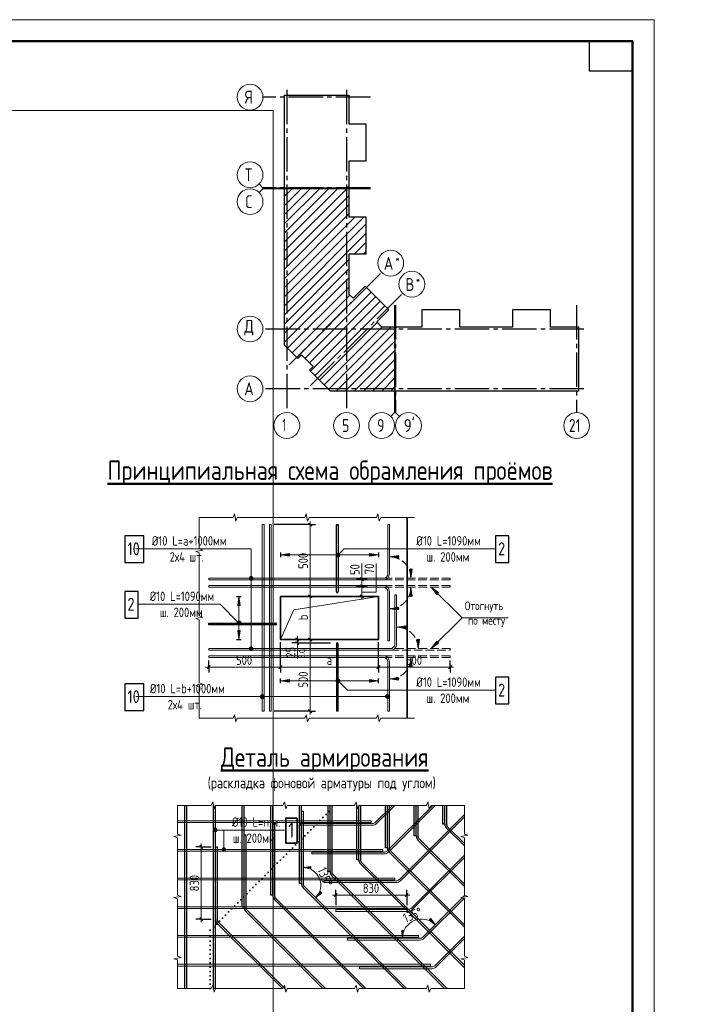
# Model space of a CAD drawing. Header units: millimetres. Extents: x 0 to 43617, y 0 to 59400.
# Tile 45 of 45: x 27255 to 43074, y 36520 to 59400. Entities that reach past the tile are written whole.
import ezdxf

# ---------------------------------------------------------------- set-up
doc = ezdxf.new("R2010")
doc.units = ezdxf.units.MM
for name, pattern in [('______2', [270, 200, -70]), ('______5', [1100, 800, -100, 100, -100]), ('______9', [100, 0, -100])]:
    doc.linetypes.add(name, pattern=pattern)
for name, color, linetype, lineweight in [('Standard', 7, 'Continuous', 25), ('Арм.стержн.ниж.зоны 2й ряд', 7, '______2', 25), ('ЖБ Перекрытие средний уровень', 7, 'Continuous', 50), ('Оси', 40, '______5', 18), ('Размерная линия_ общее', 7, 'Continuous', 13), ('Текст_ общее', 7, 'Continuous', 25), ('Фоновоя арматура Х1', 7, 'Continuous', 25)]:
    doc.layers.add(name, color=color, linetype=linetype, lineweight=lineweight)
doc.styles.add('GOST 2.304-81', font='txt')
doc.styles.add('ISOCPEUR', font='txt')

msp = doc.modelspace()

# ---------------------------------------------------------------- hatches: boundary and pattern name
at = {"layer": 'Standard', "linetype": 'Continuous', "lineweight": 13, "transparency": 33554687}
for points in [[(33524, 46993), (33314, 46963), (33524, 46933)], [(34687, 46931), (34623, 46995), (34612, 46975)], [(34687, 46931), (34612, 46975), (34666, 46920)], [(34666, 46920), (34612, 46975), (34612, 46952)], [(34666, 46920), (34612, 46952), (34644, 46920)], [(34644, 46920), (34612, 46952), (34623, 46931)], [(34698, 46952), (34644, 47007), (34623, 46995)], [(34698, 46952), (34623, 46995), (34687, 46931)], [(34698, 46975), (34666, 47007), (34644, 47007)], [(34698, 46975), (34644, 47007), (34698, 46952)], [(34666, 47007), (34698, 46975), (34687, 46995)], [(36059, 46950), (35849, 46920), (36059, 46890)], [(36379, 46003), (36349, 46213), (36319, 46003)], [(36992, 46086), (36822, 46213), (36950, 46043)], [(32307, 45391), (32339, 45423), (32319, 45412)], [(32339, 45423), (32307, 45391), (32307, 45368)], [(32339, 45423), (32307, 45368), (32362, 45423)], [(32362, 45423), (32307, 45368), (32319, 45348)], [(32362, 45423), (32319, 45348), (32383, 45412)], [(32383, 45412), (32319, 45348), (32339, 45337)], [(32383, 45412), (32339, 45337), (32394, 45391)], [(32394, 45391), (32339, 45337), (32362, 45337)], [(32394, 45391), (32362, 45337), (32394, 45368)], [(32394, 45368), (32362, 45337), (32383, 45348)], [(36226, 45316), (36016, 45286), (36226, 45257)], [(32321, 45210), (32351, 45000), (32381, 45210)], [(36950, 44956), (36822, 44786), (36992, 44914)], [(36379, 44370), (36349, 44580), (36319, 44370)], [(33524, 44066), (33314, 44036), (33524, 44006)], [(34623, 44005), (34666, 44080), (34612, 44025)], [(34612, 44025), (34666, 44080), (34644, 44080)], [(34612, 44025), (34644, 44080), (34612, 44048)], [(34612, 44048), (34644, 44080), (34623, 44068)], [(34623, 44005), (34687, 44068), (34666, 44080)], [(34644, 43993), (34687, 44068), (34623, 44005)], [(34644, 43993), (34698, 44048), (34687, 44068)], [(34666, 43993), (34698, 44048), (34644, 43993)], [(34666, 43993), (34698, 44025), (34698, 44048)], [(34698, 44025), (34666, 43993), (34687, 44005)]]:
    msp.add_hatch(color=7, dxfattribs=at).paths.add_polyline_path(points)
for points in [[(35386, 46993), (35596, 46963), (35386, 46933)], [(36379, 46630), (36349, 46420), (36319, 46630)], [(32321, 45790), (32351, 46000), (32381, 45790)], [(36059, 45683), (35849, 45713), (36059, 45743)], [(36546, 44996), (36516, 44786), (36486, 44996)], [(35386, 44066), (35596, 44036), (35386, 44006)], [(36059, 44050), (35849, 44080), (36059, 44110)]]:
    msp.add_hatch(color=7, dxfattribs=at).paths.add_polyline_path(points, flags=16)
at = {"layer": 'Текст_ общее', "linetype": 'Continuous', "lineweight": 13, "transparency": 33554687}
for points in [[(32596, 46442), (32674, 46442), (32658, 46459)], [(32596, 46442), (32658, 46459), (32613, 46459)], [(32613, 46459), (32658, 46459), (32635, 46465)], [(32590, 46420), (32680, 46420), (32674, 46442)], [(32590, 46420), (32674, 46442), (32596, 46442)], [(32596, 46397), (32680, 46420), (32590, 46420)], [(32596, 46397), (32674, 46397), (32680, 46420)], [(32613, 46381), (32674, 46397), (32596, 46397)], [(32613, 46381), (32658, 46381), (32674, 46397)], [(32658, 46381), (32613, 46381), (32635, 46375)], [(32590, 44786), (32680, 44786), (32674, 44809)], [(32590, 44786), (32674, 44809), (32596, 44809)], [(32596, 44764), (32680, 44786), (32590, 44786)], [(32596, 44809), (32674, 44809), (32658, 44825)], [(32596, 44809), (32658, 44825), (32613, 44825)], [(32596, 44764), (32674, 44764), (32680, 44786)], [(32613, 44748), (32674, 44764), (32596, 44764)], [(32613, 44825), (32658, 44825), (32635, 44832)], [(32613, 44748), (32658, 44748), (32674, 44764)], [(32658, 44748), (32613, 44748), (32635, 44741)], [(32872, 43632), (32872, 43709), (32855, 43693)], [(32894, 43625), (32894, 43715), (32872, 43709)], [(32894, 43625), (32872, 43709), (32872, 43632)], [(32917, 43632), (32917, 43709), (32894, 43715)], [(32917, 43632), (32894, 43715), (32894, 43625)], [(32933, 43648), (32933, 43693), (32917, 43709)], [(32933, 43648), (32917, 43709), (32917, 43632)], [(35787, 43632), (35787, 43709), (35770, 43693)], [(35809, 43625), (35809, 43715), (35787, 43709)], [(35809, 43625), (35787, 43709), (35787, 43632)], [(35832, 43632), (35832, 43709), (35809, 43715)], [(35832, 43632), (35809, 43715), (35809, 43625)], [(35848, 43648), (35848, 43693), (35832, 43709)], [(35848, 43648), (35832, 43709), (35832, 43632)], [(32855, 43648), (32855, 43693), (32849, 43670)], [(32872, 43632), (32855, 43693), (32855, 43648)], [(32933, 43693), (32933, 43648), (32939, 43670)], [(35770, 43648), (35770, 43693), (35764, 43670)], [(35787, 43632), (35770, 43693), (35770, 43648)], [(35848, 43693), (35848, 43648), (35854, 43670)], [(31758, 40546), (31758, 40591), (31752, 40568)], [(31758, 40591), (31774, 40530), (31774, 40607)], [(31758, 40591), (31758, 40546), (31774, 40530)], [(31774, 40607), (31797, 40523), (31797, 40613)], [(31774, 40607), (31774, 40530), (31797, 40523)], [(31797, 40613), (31797, 40523), (31819, 40530)], [(31797, 40613), (31819, 40530), (31819, 40607)], [(31819, 40607), (31819, 40530), (31836, 40546)], [(31819, 40607), (31836, 40546), (31836, 40591)], [(31836, 40591), (31836, 40546), (31842, 40568)], [(31955, 40117), (32045, 40117), (32039, 40139)], [(31955, 40117), (32039, 40139), (31962, 40139)], [(31962, 40094), (32045, 40117), (31955, 40117)], [(31962, 40139), (32039, 40139), (32023, 40156)], [(31962, 40139), (32023, 40156), (31978, 40156)], [(31962, 40094), (32039, 40094), (32045, 40117)], [(31978, 40078), (32039, 40094), (31962, 40094)], [(31978, 40156), (32023, 40156), (32000, 40162)], [(31978, 40078), (32023, 40078), (32039, 40094)], [(32023, 40078), (31978, 40078), (32000, 40072)]]:
    msp.add_hatch(color=7, dxfattribs=at).paths.add_polyline_path(points)

# ---------------------------------------------------------------- linework, layer by layer
at = {"layer": 'Standard', "color": 7, "linetype": 'Continuous', "lineweight": 13, "transparency": 33554687}
for p, q in [((32909, 55496), (32821, 55584)), ((32909, 55471), (32821, 55383)), ((32909, 55496), (33409, 55496)), ((32909, 55471), (33409, 55471)), ((35967, 50269), (35967, 50769)), ((35992, 50269), (35992, 50769)), ((35967, 50269), (35879, 50181)), ((35992, 50269), (36080, 50181)), ((32213, 47833), (31429, 47833)), ((31429, 47833), (31429, 47102)), ((31429, 47833), (31429, 47833)), ((32246, 47916), (32213, 47833)), ((32279, 47750), (32246, 47916)), ((32313, 47833), (32279, 47750)), ((33096, 47833), (32313, 47833)), ((33879, 47833), (33096, 47833)), ((33913, 47916), (33879, 47833)), ((33946, 47750), (33913, 47916)), ((33979, 47833), (33946, 47750)), ((34763, 47833), (33979, 47833)), ((35546, 47833), (34763, 47833)), ((35579, 47916), (35546, 47833)), ((35613, 47750), (35579, 47916)), ((35646, 47833), (35613, 47750)), ((36429, 47833), (35646, 47833)), ((31513, 47071), (31346, 47040)), ((31346, 47040), (31429, 47009)), ((31429, 47102), (31513, 47071)), ((31429, 47009), (31429, 46278)), ((34623, 46995), (34623, 46995)), ((34623, 46931), (34623, 46931)), ((34687, 46995), (34687, 46995)), ((34687, 46931), (34687, 46931)), ((35206, 46400), (35206, 46760)), ((31429, 46278), (31429, 45547)), ((36822, 46213), (36822, 46213)), ((36822, 46213), (36822, 46213)), ((36822, 46213), (36822, 46213)), ((36822, 46213), (36950, 46043)), ((36992, 46086), (36822, 46213)), ((36950, 46043), (36992, 46086)), ((36971, 46065), (36982, 46054)), ((31429, 45547), (31513, 45515)), ((31513, 45515), (31346, 45484)), ((31346, 45484), (31429, 45453)), ((31429, 45453), (31429, 44722)), ((32319, 45412), (32319, 45412)), ((32319, 45348), (32319, 45348)), ((32383, 45412), (32383, 45412)), ((32383, 45348), (32383, 45348)), ((33708, 44906), (33708, 44553)), ((36950, 44956), (36822, 44786)), ((36822, 44786), (36992, 44914)), ((36992, 44914), (36950, 44956)), ((36971, 44935), (36982, 44946)), ((31429, 44722), (31429, 43991)), ((36822, 44786), (36822, 44786)), ((36822, 44786), (36822, 44786)), ((36822, 44786), (36822, 44786)), ((31513, 43960), (31346, 43929)), ((31429, 43991), (31513, 43960)), ((34623, 44068), (34623, 44068)), ((34623, 44005), (34623, 44005)), ((34687, 44068), (34687, 44068)), ((34687, 44005), (34687, 44005)), ((31346, 43929), (31429, 43898)), ((31429, 43898), (31429, 43166)), ((32213, 43166), (32246, 43250)), ((32246, 43250), (32279, 43083)), ((33879, 43166), (33913, 43250)), ((33913, 43250), (33946, 43083)), ((35546, 43166), (35579, 43250)), ((35579, 43250), (35613, 43083)), ((31429, 43166), (32213, 43166)), ((31429, 43166), (31429, 43166)), ((32279, 43083), (32313, 43166)), ((32313, 43166), (33096, 43166)), ((33096, 43166), (33879, 43166)), ((33946, 43083), (33979, 43166)), ((33979, 43166), (34763, 43166)), ((34763, 43166), (35546, 43166)), ((35613, 43083), (35646, 43166)), ((35646, 43166), (36429, 43166)), ((36429, 43166), (36429, 43166)), ((31740, 41226), (31707, 41142)), ((31773, 41059), (31740, 41226)), ((33407, 41226), (33373, 41142)), ((33440, 41059), (33407, 41226)), ((35073, 41226), (35040, 41142)), ((35107, 41059), (35073, 41226)), ((36740, 41226), (36707, 41142)), ((36773, 41059), (36740, 41226)), ((30923, 41142), (30923, 40475)), ((30923, 41142), (30923, 41142)), ((31707, 41142), (30923, 41142)), ((31807, 41142), (31773, 41059)), ((32590, 41142), (31807, 41142)), ((33373, 41142), (32590, 41142)), ((33473, 41142), (33440, 41059)), ((34257, 41142), (33473, 41142)), ((35040, 41142), (34257, 41142)), ((35140, 41142), (35107, 41059)), ((35923, 41142), (35140, 41142)), ((36707, 41142), (35923, 41142)), ((36807, 41142), (36773, 41059)), ((37590, 41142), (36807, 41142)), ((37590, 40475), (37590, 41142)), ((37590, 41142), (37590, 41142)), ((31007, 40447), (30840, 40419)), ((30840, 40419), (30923, 40390)), ((30923, 40475), (31007, 40447)), ((30923, 40390), (30923, 39723)), ((37507, 40419), (37673, 40447)), ((37590, 40390), (37507, 40419)), ((37673, 40447), (37590, 40475)), ((37590, 39723), (37590, 40390)), ((31475, 40182), (31475, 40257)), ((33844, 39696), (33844, 39821)), ((30923, 39723), (30923, 39056)), ((34019, 39721), (33844, 39696)), ((33844, 39696), (34019, 39671)), ((33844, 39696), (34031, 39696)), ((33844, 39696), (33844, 39696)), ((33844, 39696), (33844, 39696)), ((33844, 39696), (33844, 39571)), ((34019, 39671), (34019, 39721)), ((37590, 39056), (37590, 39723)), ((34133, 38998), (34239, 39139)), ((34133, 38998), (34266, 39131)), ((34239, 39139), (34275, 39104)), ((31007, 39028), (30840, 39000)), ((30840, 39000), (30923, 38971)), ((30923, 39056), (31007, 39028)), ((30923, 38971), (30923, 38304)), ((34133, 38998), (34045, 39086)), ((34275, 39104), (34133, 38998)), ((34133, 38998), (34133, 38998)), ((34133, 38998), (34133, 38998)), ((34133, 38998), (34222, 38910)), ((34599, 39057), (34524, 39057)), ((34599, 39057), (36250, 39057)), ((36250, 39057), (36325, 39057)), ((37507, 39000), (37673, 39028)), ((37590, 38971), (37507, 39000)), ((37673, 39028), (37590, 39056)), ((37590, 38304), (37590, 38971)), ((31475, 38500), (31475, 38425)), ((36809, 38512), (36773, 38476)), ((36773, 38476), (36915, 38370)), ((36915, 38370), (36782, 38503)), ((36915, 38370), (36809, 38512)), ((36915, 38370), (37003, 38459)), ((30923, 38304), (30923, 37637)), ((36150, 38053), (36125, 38228)), ((36125, 38228), (36175, 38228)), ((36150, 38053), (36150, 38241)), ((36175, 38228), (36150, 38053)), ((36915, 38370), (36827, 38282)), ((36915, 38370), (36915, 38370)), ((36915, 38370), (36915, 38370)), ((37590, 37637), (37590, 38304)), ((36150, 38053), (36025, 38053)), ((36150, 38053), (36150, 38053)), ((36150, 38053), (36150, 38053)), ((36150, 38053), (36275, 38053)), ((31007, 37609), (30840, 37580)), ((30840, 37580), (30923, 37552)), ((30923, 37637), (31007, 37609)), ((30923, 37552), (30923, 36885)), ((37507, 37580), (37673, 37609)), ((37590, 37552), (37507, 37580)), ((37673, 37609), (37590, 37637)), ((37590, 36885), (37590, 37552)), ((30923, 36885), (30923, 36885)), ((30923, 36885), (31707, 36885)), ((31707, 36885), (31740, 36968)), ((31740, 36968), (31773, 36802)), ((31773, 36802), (31807, 36885)), ((31807, 36885), (32590, 36885)), ((32590, 36885), (33373, 36885)), ((33373, 36885), (33407, 36968)), ((33407, 36968), (33440, 36802)), ((33440, 36802), (33473, 36885)), ((33473, 36885), (34257, 36885)), ((34257, 36885), (35040, 36885)), ((35040, 36885), (35073, 36968)), ((35073, 36968), (35107, 36802)), ((35107, 36802), (35140, 36885)), ((35140, 36885), (35923, 36885)), ((35923, 36885), (36707, 36885)), ((36707, 36885), (36740, 36968)), ((36740, 36968), (36773, 36802)), ((36773, 36802), (36807, 36885)), ((36807, 36885), (37590, 36885)), ((37590, 36885), (37590, 36885)), ((37590, 36885), (37590, 36885))]:
    msp.add_line(p, q, dxfattribs=at)
at = {"layer": 'Standard', "color": 7, "linetype": 'Continuous', "lineweight": 35, "transparency": 33554687}
for p, q in [((33409, 54238), (34652, 55481)), ((33409, 54662), (34228, 55481)), ((33409, 55086), (33804, 55481)), ((33409, 54025), (34865, 55481)), ((33409, 54450), (34440, 55481)), ((33409, 54874), (34016, 55481)), ((33409, 55298), (33592, 55481)), ((33409, 53813), (34905, 55309)), ((33409, 53601), (34905, 55097)), ((33409, 53389), (34905, 54885)), ((33409, 52965), (35262, 54818)), ((33409, 53177), (35050, 54818)), ((33409, 52753), (35302, 54646)), ((33409, 52541), (35302, 54434)), ((35031, 53950), (35302, 54221)), ((35243, 53950), (35302, 54009)), ((33409, 52328), (34905, 53824)), ((33409, 52116), (34905, 53612)), ((33409, 51904), (34905, 53400)), ((33482, 51765), (34905, 53188)), ((33695, 51553), (35316, 53175)), ((33589, 51659), (34929, 53000)), ((33886, 51532), (35422, 53069)), ((33992, 51426), (35528, 52963)), ((34013, 51235), (35634, 52857)), ((34119, 51129), (35740, 52751)), ((34225, 51023), (35566, 52364)), ((34331, 50917), (35679, 52265)), ((34437, 50811), (35891, 52265)), ((34607, 50769), (35977, 52139)), ((34819, 50769), (35977, 51927)), ((35032, 50769), (35977, 51714)), ((35244, 50769), (35977, 51502)), ((35456, 50769), (35977, 51290)), ((35668, 50769), (35977, 51078)), ((35880, 50769), (35977, 50866))]:
    msp.add_line(p, q, dxfattribs=at)
at = {"layer": 'Standard', "color": 251, "linetype": 'Continuous', "lineweight": 13, "true_color": 0x494949, "transparency": 33554687}
for p, q in [((33524, 46993), (33314, 46963)), ((35596, 46963), (33314, 46963)), ((33314, 46963), (33314, 46963)), ((33314, 46963), (33314, 46963)), ((33314, 46963), (33314, 46963)), ((33314, 46963), (33524, 46933)), ((33524, 46933), (33524, 46993)), ((33524, 46963), (33539, 46963)), ((35386, 46963), (35371, 46963)), ((35386, 46933), (35386, 46993)), ((35386, 46993), (35596, 46963)), ((35596, 46963), (35386, 46933)), ((35596, 46963), (35596, 46963)), ((35596, 46963), (35596, 46963)), ((35596, 46963), (35596, 46963)), ((36059, 46950), (35849, 46920)), ((35849, 46920), (35849, 46920)), ((35849, 46920), (35849, 46920)), ((35849, 46920), (35849, 46920)), ((35849, 46920), (36059, 46890)), ((36059, 46890), (36059, 46950)), ((36059, 46920), (36074, 46920)), ((36349, 46420), (36319, 46630)), ((36319, 46630), (36379, 46630)), ((36349, 46630), (36349, 46645)), ((36379, 46630), (36349, 46420)), ((36349, 46420), (36349, 46420)), ((36349, 46420), (36349, 46420)), ((36349, 46420), (36349, 46420)), ((32321, 45790), (32351, 46000)), ((32351, 46000), (32351, 45000)), ((32351, 46000), (32351, 46000)), ((32351, 46000), (32351, 46000)), ((32351, 46000), (32351, 46000)), ((32351, 46000), (32381, 45790)), ((36349, 46213), (36319, 46003)), ((36319, 46003), (36379, 46003)), ((36349, 46213), (36349, 46213)), ((36349, 46213), (36349, 46213)), ((36349, 46213), (36349, 46213)), ((36379, 46003), (36349, 46213)), ((36349, 46003), (36349, 45988)), ((32381, 45790), (32321, 45790)), ((32351, 45790), (32351, 45775)), ((35849, 45713), (36059, 45743)), ((35849, 45713), (35849, 45713)), ((35849, 45713), (35849, 45713)), ((35849, 45713), (35849, 45713)), ((36059, 45683), (35849, 45713)), ((36059, 45743), (36059, 45683)), ((36059, 45713), (36074, 45713)), ((36226, 45316), (36016, 45286)), ((36226, 45257), (36226, 45316)), ((32381, 45210), (32321, 45210)), ((32321, 45210), (32351, 45000)), ((32351, 45210), (32351, 45225)), ((32351, 45000), (32381, 45210)), ((36016, 45286), (36016, 45286)), ((36016, 45286), (36016, 45286)), ((36016, 45286), (36016, 45286)), ((36016, 45286), (36226, 45257)), ((36226, 45286), (36241, 45286)), ((32351, 45000), (32351, 45000)), ((32351, 45000), (32351, 45000)), ((32351, 45000), (32351, 45000)), ((36516, 44786), (36486, 44996)), ((36486, 44996), (36546, 44996)), ((36516, 44996), (36516, 45011)), ((36546, 44996), (36516, 44786)), ((36516, 44786), (36516, 44786)), ((36516, 44786), (36516, 44786)), ((36516, 44786), (36516, 44786)), ((36349, 44580), (36319, 44370)), ((36349, 44580), (36349, 44580)), ((36349, 44580), (36349, 44580)), ((36349, 44580), (36349, 44580)), ((36379, 44370), (36349, 44580)), ((36319, 44370), (36379, 44370)), ((36349, 44370), (36349, 44355)), ((33524, 44066), (33314, 44036)), ((35596, 44036), (33314, 44036)), ((33314, 44036), (33314, 44036)), ((33314, 44036), (33314, 44036)), ((33314, 44036), (33314, 44036)), ((33314, 44036), (33524, 44006)), ((33524, 44006), (33524, 44066)), ((33524, 44036), (33539, 44036)), ((35386, 44036), (35371, 44036)), ((35386, 44006), (35386, 44066)), ((35386, 44066), (35596, 44036)), ((35596, 44036), (35386, 44006)), ((35596, 44036), (35596, 44036)), ((35596, 44036), (35596, 44036)), ((35596, 44036), (35596, 44036)), ((35849, 44080), (36059, 44110)), ((35849, 44080), (35849, 44080)), ((35849, 44080), (35849, 44080)), ((35849, 44080), (35849, 44080)), ((36059, 44050), (35849, 44080)), ((36059, 44110), (36059, 44050)), ((36059, 44080), (36074, 44080))]:
    msp.add_line(p, q, dxfattribs=at)
at = {"layer": 'Standard', "color": 7, "linetype": '______2', "lineweight": 13, "transparency": 33554687}
for p, q in [((37263, 46420), (35709, 46420)), ((35709, 46380), (37263, 46380)), ((35709, 46253), (37263, 46253)), ((37263, 46380), (37263, 46420)), ((37263, 46253), (37263, 46213)), ((37263, 46213), (35709, 46213)), ((35709, 44620), (37263, 44620)), ((37263, 44786), (35876, 44786)), ((35876, 44747), (37263, 44747)), ((37263, 44747), (37263, 44786)), ((37263, 44620), (37263, 44580)), ((37263, 44580), (35709, 44580))]:
    msp.add_line(p, q, dxfattribs=at)
at = {"layer": 'Standard', "color": 7, "linetype": 'Continuous', "lineweight": 25, "transparency": 33554687}
for p, q in [((31090, 36885), (31090, 41142)), ((31130, 41142), (31130, 36885)), ((31757, 36885), (31757, 41142)), ((31797, 41142), (31797, 36885)), ((34471, 39605), (34471, 41142)), ((34511, 41142), (34511, 39605)), ((35137, 39881), (35137, 41142)), ((35177, 41142), (35177, 39881)), ((35804, 40157), (35804, 41142)), ((35844, 41142), (35844, 40157)), ((36471, 40433), (36471, 41142)), ((36511, 41142), (36511, 40433)), ((37137, 40709), (37137, 41142)), ((37177, 41142), (37177, 40709)), ((37178, 40610), (37590, 40199)), ((37590, 40255), (37207, 40639)), ((36512, 40334), (37590, 39256)), ((37590, 39312), (36540, 40363)), ((31438, 40219), (31513, 40144)), ((35845, 40058), (37590, 38313)), ((37590, 38370), (35873, 40086)), ((35178, 39782), (37590, 37370)), ((37590, 37427), (35207, 39810)), ((34512, 39506), (37132, 36885)), ((37189, 36885), (34540, 39534)), ((33845, 39230), (36190, 36885)), ((36246, 36885), (33873, 39258)), ((33178, 38954), (35247, 36885)), ((35303, 36885), (33207, 38982)), ((34562, 39019), (34637, 39094)), ((36212, 39019), (36287, 39094)), ((32512, 38677), (34304, 36885)), ((34361, 36885), (32540, 38706)), ((31438, 38538), (31513, 38463)), ((31845, 38401), (33361, 36885)), ((33418, 36885), (31873, 38430)), ((31797, 36885), (31757, 36885))]:
    msp.add_line(p, q, dxfattribs=at)
at = {"layer": 'Standard', "color": 7, "linetype": '______9', "lineweight": 35, "transparency": 33554687}
for p, q in [((31685, 38241), (34586, 41142)), ((31685, 36885), (31685, 38241))]:
    msp.add_line(p, q, dxfattribs=at)
at = {"layer": 'Standard', "color": 7, "linetype": 'Continuous', "lineweight": 18, "transparency": 33554687}
for p, q in [((35916, 41142), (35523, 40749)), ((35551, 40721), (35972, 41142)), ((36859, 41142), (35799, 40083)), ((35827, 40054), (36915, 41142)), ((37590, 40931), (36075, 39416)), ((36103, 39388), (37590, 40875)), ((37590, 39988), (36351, 38749)), ((36379, 38721), (37590, 39932)), ((37590, 39046), (36627, 38083)), ((36655, 38054), (37590, 38989)), ((37590, 38103), (36903, 37416)), ((36932, 37388), (37590, 38046))]:
    msp.add_line(p, q, dxfattribs=at)
at = {"layer": 'Standard', "color": 251, "linetype": 'Continuous', "lineweight": -3, "true_color": 0x656565, "transparency": 33554687}
for p, q in [((31475, 40182), (31350, 40182)), ((31475, 40182), (31600, 40182)), ((31475, 40182), (31704, 40182)), ((34599, 39057), (34599, 39182)), ((36250, 39057), (36250, 39182)), ((34599, 39057), (34599, 38932)), ((34599, 39057), (34599, 38820)), ((36250, 39057), (36250, 38932)), ((36250, 39057), (36250, 38820)), ((31475, 38500), (31350, 38500)), ((31475, 38500), (31600, 38500)), ((31475, 38500), (31704, 38500))]:
    msp.add_line(p, q, dxfattribs=at)
at = {"layer": 'Standard', "color": 7, "linetype": 'Continuous', "lineweight": 13, "transparency": 33554687}
msp.add_lwpolyline([(0, 0), (42000, 0), (42000, 59400), (0, 59400), (0, 0)], close=True, dxfattribs=at)
at = {"layer": 'Standard', "color": 7, "linetype": 'Continuous', "lineweight": 50, "transparency": 33554687}
msp.add_lwpolyline([(2000, 58900), (41500, 58900), (41500, 500), (2000, 500), (2000, 58900)], close=True, dxfattribs=at)
at = {"layer": 'Standard', "color": 7, "linetype": 'Continuous', "lineweight": 25, "transparency": 33554687}
msp.add_lwpolyline([(41500, 58900), (41500, 58200), (40500, 58200), (40500, 58900), (41500, 58900)], close=True, dxfattribs=at)
for points in [[(33409, 55486), (33409, 57643), (34905, 57643), (34905, 56982), (35302, 56982), (35302, 56114), (34905, 56114), (34905, 55486), (34887, 55486), (34887, 55506), (34872, 55506), (34872, 55486), (33409, 55486)], [(33409, 52026), (33409, 55481), (33547, 55481), (33547, 55461), (33562, 55461), (33562, 55481), (34905, 55481), (34905, 54818), (35302, 54818), (35302, 53950), (34905, 53950), (34905, 53024), (35003, 52926), (35284, 53207), (35833, 52658), (35552, 52377), (35664, 52265), (35977, 52265), (35977, 50769), (34479, 50769), (33991, 51257), (34076, 51342), (33808, 51610), (33723, 51525), (33409, 51839), (33409, 52026)], [(35982, 50769), (35982, 52232), (36002, 52232), (36002, 52247), (35982, 52247), (35982, 52265), (36610, 52265), (36610, 52662), (37478, 52662), (37478, 52265), (38096, 52265), (38714, 52265), (38714, 52662), (39582, 52662), (39582, 52265), (40243, 52265), (40243, 50769), (38096, 50769), (35982, 50769)], [(34615, 46103), (34615, 47660), (34655, 47660), (34655, 46103)], [(33211, 45340), (31654, 45340), (31654, 45380), (33211, 45380)], [(34615, 44896), (34615, 43340), (34655, 43340), (34655, 44896)], [(32463, 41142), (32463, 38776), (32423, 38776), (32423, 41142)], [(33130, 41142), (33130, 39053), (33090, 39053), (33090, 41142)], [(33797, 41142), (33797, 39329), (33757, 39329), (33757, 41142)], [(33804, 39329), (33804, 41010), (33844, 41010), (33844, 39329)], [(34463, 41142), (34463, 39605), (34423, 39605), (34423, 41142)], [(35130, 41142), (35130, 39881), (35090, 39881), (35090, 41142)], [(35797, 41142), (35797, 40157), (35757, 40157), (35757, 41142)], [(36463, 41142), (36463, 40433), (36423, 40433), (36423, 41142)], [(37130, 41142), (37130, 40709), (37090, 40709), (37090, 41142)], [(33137, 39053), (33137, 40734), (33177, 40734), (33177, 39053)], [(32471, 38776), (32471, 40458), (32511, 40458), (32511, 38776)], [(31804, 38500), (31804, 40182), (31844, 40182), (31844, 38500)]]:
    msp.add_lwpolyline(points, dxfattribs=at)
at = {"layer": 'Standard', "color": 254, "linetype": 'Continuous', "lineweight": 13, "true_color": 0xc4c4ff, "transparency": 33554687}
msp.add_lwpolyline([(7319, 10025), (33145, 10025), (33145, 57291), (7319, 57291), (7319, 10025)], dxfattribs=at)
at = {"layer": 'Standard', "color": 7, "linetype": 'Continuous', "lineweight": 13, "transparency": 33554687}
for points in [[(32934, 47666), (32934, 43333), (32894, 43333), (32894, 47666), (32934, 47666)], [(33101, 47666), (33101, 43333), (33061, 43333), (33061, 47666), (33101, 47666)], [(34655, 47660), (34615, 47660), (34615, 47666), (34655, 47666), (34655, 47660)], [(35809, 46520), (35809, 47666), (35849, 47666), (35849, 46520)], [(38300, 47104), (34795, 47104), (34655, 46963)], [(35540, 46760), (35540, 46100), (35206, 46100)], [(35709, 46420), (31648, 46420), (31648, 46380), (35709, 46380)], [(35709, 46213), (31648, 46213), (31648, 46253), (35709, 46253)], [(33314, 45000), (33628, 45686), (35596, 46000)], [(35809, 46113), (35809, 44966), (35849, 44966), (35849, 46113)], [(35976, 44886), (35976, 46033), (36016, 46033), (36016, 44886)], [(38609, 45500), (37536, 45500), (36822, 46213)], [(30025, 45816), (31915, 45816), (32351, 45380)], [(31654, 45380), (31654, 45340), (31648, 45340), (31648, 45380), (31654, 45380)], [(38609, 45500), (37536, 45500), (36822, 44786)], [(35876, 44786), (31648, 44786), (31648, 44747), (35876, 44747)], [(35709, 44580), (31648, 44580), (31648, 44620), (35709, 44620)], [(35809, 44480), (35809, 43333), (35849, 43333), (35849, 44480)], [(38300, 43821), (34871, 43821), (34655, 44036)], [(34655, 43340), (34615, 43340), (34615, 43333), (34655, 43333), (34655, 43340)], [(31475, 40182), (31475, 39111), (31475, 39111), (31475, 38500)]]:
    msp.add_lwpolyline(points, dxfattribs=at)
at = {"layer": 'Standard', "color": 7, "linetype": 'Continuous', "lineweight": 18, "transparency": 33554687}
for points in [[(30923, 40744), (35421, 40744), (35421, 40784), (30923, 40784)], [(35452, 40680), (33771, 40680), (33771, 40720), (35452, 40720)], [(30923, 40077), (35697, 40077), (35697, 40117), (30923, 40117)], [(35728, 40013), (34047, 40013), (34047, 40053), (35728, 40053)], [(30923, 39410), (35974, 39410), (35974, 39450), (30923, 39450)], [(36004, 39347), (34323, 39347), (34323, 39387), (36004, 39387)], [(30923, 38744), (36250, 38744), (36250, 38784), (30923, 38784)], [(36280, 38680), (34599, 38680), (34599, 38720), (36280, 38720)], [(30923, 38077), (36526, 38077), (36526, 38117), (30923, 38117)], [(36557, 38013), (34875, 38013), (34875, 38053), (36557, 38053)], [(30923, 37410), (36802, 37410), (36802, 37450), (30923, 37450)], [(36833, 37347), (35151, 37347), (35151, 37387), (36833, 37387)]]:
    msp.add_lwpolyline(points, dxfattribs=at)
at = {"layer": 'Standard', "color": 7, "linetype": 'Continuous', "lineweight": 13, "transparency": 33554687}
for centre in [(34655, 46963), (32351, 45380), (34655, 44036)]:
    msp.add_circle(centre, 45, dxfattribs=at)
at = {"layer": 'Standard', "color": 251, "linetype": '______2', "lineweight": 13, "true_color": 0x494949, "transparency": 33554687}
for centre, start, end in [((35849, 46420), 0, 90), ((35849, 46213), 270, 0), ((36016, 44786), 0, 90), ((35849, 44580), 270, 0)]:
    msp.add_arc(centre, 500, start, end, dxfattribs=at)
at = {"layer": 'Standard', "color": 7, "linetype": 'Continuous', "lineweight": 13, "transparency": 33554687}
for centre, radius, start, end in [((35709, 46520), 100, 270, 0), ((35709, 46520), 140, 270, 0), ((35709, 46113), 140, 0, 90), ((35709, 46113), 100, 0, 90), ((35876, 44886), 100, 270, 0), ((35876, 44886), 140, 270, 0), ((35709, 44480), 140, 0, 90), ((35709, 44480), 100, 0, 90), ((33844, 39287), 409, 315, 90), ((36598, 38053), 448, 45, 180)]:
    msp.add_arc(centre, radius, start, end, dxfattribs=at)
at = {"layer": 'Standard', "color": 7, "linetype": 'Continuous', "lineweight": 25, "transparency": 33554687}
for centre, radius, start, end in [((34635, 46103), 20, 180, 0), ((33211, 45360), 20, 270, 90), ((34635, 44896), 20, 0, 180), ((37277, 40709), 140, 180, 225), ((37277, 40709), 100, 180, 225), ((36611, 40433), 140, 180, 225), ((36611, 40433), 100, 180, 225), ((35944, 40157), 140, 180, 225), ((35944, 40157), 100, 180, 225), ((35277, 39881), 140, 180, 225), ((35277, 39881), 100, 180, 225), ((34611, 39605), 140, 180, 225), ((34611, 39605), 100, 180, 225), ((33944, 39329), 140, 180, 225), ((33944, 39329), 100, 180, 225), ((33277, 39053), 140, 180, 225), ((33277, 39053), 100, 180, 225), ((32611, 38776), 140, 180, 225), ((32611, 38776), 100, 180, 225), ((31944, 38500), 140, 180, 225), ((31944, 38500), 100, 180, 225)]:
    msp.add_arc(centre, radius, start, end, dxfattribs=at)
at = {"layer": 'Standard', "color": 7, "linetype": 'Continuous', "lineweight": 18, "transparency": 33554687}
for centre, radius in [((35452, 40820), 100), ((35452, 40820), 140), ((35728, 40153), 100), ((35728, 40153), 140), ((36004, 39487), 100), ((36004, 39487), 140), ((36280, 38820), 100), ((36280, 38820), 140), ((36557, 38153), 100), ((36557, 38153), 140), ((36833, 37487), 100), ((36833, 37487), 140)]:
    msp.add_arc(centre, radius, 270, 315, dxfattribs=at)
at = {"layer": 'Арм.стержн.ниж.зоны 2й ряд', "color": 251, "linetype": 'Continuous', "lineweight": 25, "true_color": 0x494949, "transparency": 33554687}
for p, q in [((33314, 47017), (33314, 46910)), ((35596, 47017), (35596, 46910)), ((32297, 46000), (32404, 46000)), ((32297, 45000), (32404, 45000)), ((33314, 43983), (33314, 44090)), ((35596, 43983), (35596, 44090))]:
    msp.add_line(p, q, dxfattribs=at)
at = {"layer": 'ЖБ Перекрытие средний уровень', "color": 7, "linetype": 'Continuous', "lineweight": 35, "transparency": 33554687}
msp.add_line((36263, 43166), (36263, 47833), dxfattribs=at)
msp.add_lwpolyline([(33314, 46000), (35596, 46000), (35596, 45000), (33314, 45000), (33314, 46000)], dxfattribs=at)
at = {"layer": 'Оси', "color": 8, "linetype": '______5', "lineweight": -3, "transparency": 33554687}
for p, q in [((33462, 57770), (33462, 50269)), ((34852, 57770), (34852, 50269)), ((35405, 57600), (32909, 57600)), ((35405, 55496), (32909, 55496)), ((35405, 55471), (32909, 55471)), ((33517, 51381), (35667, 53531)), ((34007, 50891), (36157, 53041)), ((35967, 52765), (35967, 50269)), ((35992, 52765), (35992, 50269)), ((40200, 52765), (40200, 50269)), ((40370, 52212), (32909, 52212)), ((40370, 52212), (32909, 52212)), ((40370, 50822), (32909, 50822))]:
    msp.add_line(p, q, dxfattribs=at)
at = {"layer": 'Оси', "color": 7, "linetype": 'Continuous', "lineweight": 13, "transparency": 33554687}
for centre in [(32609, 57600), (32609, 55796), (32609, 55171), (35879, 53743), (36369, 53253), (32609, 52212), (32609, 52212), (32609, 50822), (33462, 49969), (34852, 49969), (35667, 49969), (36292, 49969), (40200, 49969)]:
    msp.add_circle(centre, 300, dxfattribs=at)
at = {"layer": 'Размерная линия_ общее', "color": 253, "linetype": 'Continuous', "lineweight": -3, "true_color": 0xa0a0a0, "transparency": 33554687}
for p, q in [((34004, 47666), (33168, 47666)), ((34004, 47666), (33879, 47666)), ((34004, 47666), (34129, 47666)), ((35206, 46400), (35081, 46400)), ((35206, 46233), (35081, 46233)), ((35206, 46400), (35331, 46400)), ((35206, 46400), (35206, 46400)), ((35206, 46233), (35331, 46233)), ((35206, 46233), (35212, 46233)), ((34004, 46000), (33879, 46000)), ((34004, 46000), (34129, 46000)), ((35206, 46000), (35081, 46000)), ((35206, 46000), (35331, 46000)), ((35206, 46000), (35212, 46000)), ((33314, 44356), (33314, 44933)), ((33314, 44356), (33314, 44933)), ((34004, 45000), (33381, 45000)), ((33708, 45000), (33583, 45000)), ((33708, 44916), (33583, 44916)), ((33708, 45000), (33642, 45000)), ((33708, 45000), (33833, 45000)), ((33708, 44916), (33833, 44916)), ((34004, 45000), (33879, 45000)), ((34004, 45000), (33879, 45000)), ((34004, 45000), (34129, 45000)), ((34004, 45000), (34004, 45000)), ((34004, 45000), (34129, 45000)), ((35596, 44356), (35596, 44933)), ((35596, 44356), (35596, 44933)), ((31648, 44356), (31648, 44513)), ((31648, 44356), (31648, 44481)), ((33314, 44356), (33314, 44481)), ((33314, 44356), (33314, 44481)), ((35596, 44356), (35596, 44481)), ((35596, 44356), (35596, 44481)), ((37263, 44356), (37263, 44513)), ((37263, 44356), (37263, 44481)), ((31648, 44356), (31648, 44231)), ((33314, 44356), (33314, 44231)), ((33314, 44356), (33314, 44231)), ((35596, 44356), (35596, 44231)), ((35596, 44356), (35596, 44231)), ((37263, 44356), (37263, 44231)), ((34004, 43333), (33168, 43333)), ((34004, 43333), (33879, 43333)), ((34004, 43333), (34129, 43333))]:
    msp.add_line(p, q, dxfattribs=at)
at = {"layer": 'Размерная линия_ общее', "color": 7, "linetype": 'Continuous', "lineweight": 25, "transparency": 33554687}
for p, q in [((34041, 47629), (33966, 47704)), ((35244, 46362), (35169, 46437)), ((35244, 46196), (35169, 46271)), ((34041, 45962), (33966, 46037)), ((35244, 45962), (35169, 46037)), ((33671, 45037), (33746, 44962)), ((33671, 44954), (33746, 44879)), ((34041, 44962), (33966, 45037)), ((33966, 45037), (34041, 44962)), ((31685, 44394), (31610, 44319)), ((33352, 44394), (33277, 44319)), ((33277, 44319), (33352, 44394)), ((35558, 44319), (35633, 44394)), ((35558, 44319), (35633, 44394)), ((37225, 44319), (37300, 44394)), ((33966, 43371), (34041, 43296))]:
    msp.add_line(p, q, dxfattribs=at)
at = {"layer": 'Размерная линия_ общее', "color": 7, "linetype": 'Continuous', "lineweight": 13, "transparency": 33554687}
for p, q in [((34004, 47666), (34004, 47741)), ((34004, 46000), (34004, 47666)), ((35206, 46400), (35206, 46475)), ((35206, 46000), (35206, 46233)), ((35206, 46000), (35206, 45925)), ((33708, 45000), (33708, 45075)), ((34004, 45000), (34004, 45075)), ((33708, 45000), (33708, 44916)), ((33708, 44916), (33708, 44841)), ((34004, 45000), (34004, 44925)), ((31648, 44356), (31573, 44356)), ((33314, 44356), (31648, 44356)), ((33314, 44356), (33239, 44356)), ((33314, 44356), (33389, 44356)), ((33314, 44356), (35596, 44356)), ((35596, 44356), (35521, 44356)), ((35596, 44356), (37263, 44356)), ((35596, 44356), (35671, 44356)), ((37263, 44356), (37338, 44356)), ((34004, 43333), (34004, 43258))]:
    msp.add_line(p, q, dxfattribs=at)
for points in [[(35206, 46233), (35206, 46389), (35206, 46389), (35206, 46400)], [(34004, 45000), (34004, 45403), (34004, 45403), (34004, 46000)], [(34004, 45000), (34004, 43847), (34004, 43847), (34004, 43333)]]:
    msp.add_lwpolyline(points, dxfattribs=at)
at = {"layer": 'Размерная линия_ общее', "color": 253, "linetype": 'Continuous', "lineweight": -3, "true_color": 0xa0a0a0, "transparency": 33554687}
for points in [[(34004, 46000), (33987, 46000), (33987, 46000), (33381, 46000)], [(33708, 44916), (33900, 44916), (33900, 44916), (34475, 44916)]]:
    msp.add_lwpolyline(points, dxfattribs=at)
at = {"layer": 'Текст_ общее', "color": 7, "linetype": 'Continuous', "lineweight": 13, "transparency": 33554687}
for p, q in [((32635, 46465), (32635, 46465)), ((32590, 46420), (32590, 46420)), ((32635, 46375), (32635, 46375)), ((32680, 46420), (32680, 46420)), ((32590, 44786), (32590, 44786)), ((32635, 44832), (32635, 44832)), ((32635, 44741), (32635, 44741)), ((32680, 44786), (32680, 44786)), ((32894, 43715), (32894, 43715)), ((35809, 43715), (35809, 43715)), ((32849, 43670), (32849, 43670)), ((32894, 43625), (32894, 43625)), ((32939, 43670), (32939, 43670)), ((35764, 43670), (35764, 43670)), ((35809, 43625), (35809, 43625)), ((35854, 43670), (35854, 43670)), ((31752, 40568), (31752, 40568)), ((31797, 40613), (31797, 40613)), ((31797, 40568), (33409, 40568)), ((31797, 40523), (31797, 40523)), ((31842, 40568), (31842, 40568)), ((31955, 40117), (31955, 40117)), ((32000, 40162), (32000, 40162)), ((32000, 40072), (32000, 40072)), ((32045, 40117), (32045, 40117))]:
    msp.add_line(p, q, dxfattribs=at)
for points in [[(32635, 46420), (32635, 47104), (29955, 47104)], [(32635, 44786), (32635, 47104), (29955, 47104)], [(32894, 43670), (32635, 43670), (29955, 43670)], [(35809, 43670), (32635, 43670), (29955, 43670)], [(32000, 40117), (32000, 40568), (33409, 40568)]]:
    msp.add_lwpolyline(points, dxfattribs=at)
at = {"layer": 'Текст_ общее', "color": 7, "linetype": 'Continuous', "lineweight": 35, "transparency": 33554687}
msp.add_lwpolyline([(33437, 40266), (33703, 40266), (33703, 40849), (33437, 40849), (33437, 40266)], dxfattribs=at)
at = {"layer": 'Текст_ общее', "color": 7, "linetype": 'Continuous', "lineweight": 13, "transparency": 33554687}
for centre in [(32635, 46420), (32635, 44786), (32894, 43670), (35809, 43670), (31797, 40568), (32000, 40117)]:
    msp.add_circle(centre, 45, dxfattribs=at)
at = {"layer": 'Фоновоя арматура Х1', "color": 7, "linetype": 'Continuous', "lineweight": 25, "transparency": 33554687}
for points in [[(29700, 46784), (30140, 46784), (30140, 47404), (29700, 47404), (29700, 46784)], [(38314, 46784), (38624, 46784), (38624, 47404), (38314, 47404), (38314, 46784)], [(29700, 45496), (30010, 45496), (30010, 46116), (29700, 46116), (29700, 45496)], [(29700, 43350), (30140, 43350), (30140, 43970), (29700, 43970), (29700, 43350)], [(38314, 43501), (38624, 43501), (38624, 44121), (38314, 44121), (38314, 43501)]]:
    msp.add_lwpolyline(points, dxfattribs=at)

# ---------------------------------------------------------------- texts
at = {"layer": 'Standard', "color": 7, "linetype": 'Continuous', "lineweight": 25, "transparency": 33554687, "attachment_point": 7}
for s, insert, char_height, width, style in [('\\W0.75;21', (40020, 49819), 300, 472.29, 'ISOCPEUR'), ('Ø10\\~L=а+1000мм', (30326, 47180), 220, 1831.81, 'GOST 2.304-81'), ('Ø10\\~L=1090мм', (36473, 47180), 220, 1597.38, 'GOST 2.304-81'), ('2х4\\~шт.', (30740, 46806), 220, 1000.99, 'GOST 2.304-81'), ('ш.\\~200мм', (36710, 46806), 220, 1125.91, 'GOST 2.304-81'), ('Ø10\\~L=1090мм', (30276, 45891), 220, 1597.38, 'GOST 2.304-81'), ('ш.\\~200мм', (30513, 45517), 220, 1125.9, 'GOST 2.304-81'), ('Ø10\\~L=1090мм', (36473, 43896), 220, 1597.38, 'GOST 2.304-81'), ('Ø10\\~L=b+1000мм', (30281, 43746), 220, 1831.81, 'GOST 2.304-81'), ('ш.\\~200мм', (36710, 43522), 220, 1125.91, 'GOST 2.304-81'), ('2х4\\~шт.', (30695, 43372), 220, 1000.99, 'GOST 2.304-81'), ('Ø10\\~L=п.м.', (32189, 40644), 220, 1159.84, 'GOST 2.304-81'), ('ш.\\~200мм', (32209, 40270), 220, 1125.9, 'GOST 2.304-81'), ('830', (35229, 39107), 220, 516.38, 'GOST 2.304-81')]:
    msp.add_mtext(s, dxfattribs=dict(at, insert=insert, char_height=char_height, width=width, style=style))
at = {"layer": 'Standard', "color": 7, "linetype": 'Continuous', "lineweight": 18, "transparency": 33554687, "char_height": 200, "attachment_point": 7, "style": 'GOST 2.304-81'}
for s, insert, width in [('Отогнуть', (37602, 45626), 1109.09), ('по\\~месту', (37672, 45286), 1038)]:
    msp.add_mtext(s, dxfattribs=dict(at, insert=insert, width=width))
at = {"layer": 'Standard', "color": 7, "linetype": 'Continuous', "lineweight": 25, "transparency": 33554687, "char_height": 220, "attachment_point": 7, "style": 'GOST 2.304-81'}
for s, insert, width, rotation in [('830', (31425, 39145), 516.4, 90), ('135%%d', (34166, 39645), 540, 292.5), ('135%%d', (36225, 38411), 540, 22.5)]:
    msp.add_mtext(s, dxfattribs=dict(at, insert=insert, width=width, rotation=rotation))
at = {"layer": 'Оси', "color": 7, "linetype": 'Continuous', "lineweight": 25, "transparency": 33554687, "attachment_point": 7, "style": 'ISOCPEUR'}
for s, insert, char_height, width in [('\\W0.80;Я', (32489, 57450), 300, 359.84), ('\\W0.80;Т', (32489, 55646), 300, 359.84), ('\\W0.78;С', (32504, 55021), 300, 326.41), ('\\W0.82;А', (35718, 53586), 300, 392.64), ('\\W0.80;*', (35988, 53761), 180, 215.89), ('\\W0.80;В', (36223, 53096), 300, 359.83), ('\\W0.80;*', (36463, 53271), 180, 215.89), ('\\W0.82;Д', (32474, 52062), 300, 392.64), ('\\W0.82;А', (32474, 50672), 300, 392.64), ('\\W0.56;1', (33362, 49829), 300, 233.33), ('\\W0.78;5', (34747, 49819), 300, 326.41), ('\\W0.78;9', (35562, 49819), 300, 326.41), ("\\W0.84;9'", (36180, 49819), 300, 440.65)]:
    msp.add_mtext(s, dxfattribs=dict(at, insert=insert, char_height=char_height, width=width))
at = {"layer": 'Размерная линия_ общее', "color": 7, "linetype": 'Continuous', "lineweight": 25, "transparency": 33554687, "char_height": 220, "attachment_point": 7, "rotation": 90, "style": 'GOST 2.304-81'}
for s, insert, width in [('500', (33954, 46638), 516.4), ('50', (35156, 46497), 375.73), ('70', (35492, 46515), 391.31), ('b', (33954, 45445), 235.08), ('25', (33658, 44576), 375.73), ('500', (33954, 43881), 516.38)]:
    msp.add_mtext(s, dxfattribs=dict(at, insert=insert, width=width))
at = {"layer": 'Размерная линия_ общее', "color": 7, "linetype": 'Continuous', "lineweight": 18, "transparency": 33554687, "insert": (33882, 44554), "char_height": 180, "width": 364.96, "attachment_point": 7, "rotation": 90, "style": 'GOST 2.304-81'}
msp.add_mtext('з.с.', dxfattribs=at)
at = {"layer": 'Размерная линия_ общее', "color": 7, "linetype": 'Continuous', "lineweight": 25, "transparency": 33554687, "char_height": 220, "attachment_point": 7, "style": 'GOST 2.304-81'}
for s, insert, width in [('500', (32285, 44406), 516.4), ('а', (34392, 44407), 235.08), ('500', (36234, 44406), 516.39)]:
    msp.add_mtext(s, dxfattribs=dict(at, insert=insert, width=width))
at = {"layer": 'Текст_ общее', "color": 7, "linetype": 'Continuous', "lineweight": 50, "transparency": 33554687, "attachment_point": 7, "style": 'GOST 2.304-81'}
for s, insert, char_height, width in [('{\\LПринципиальная\\~схема\\~обрамления\\~проёмов}', (29299, 48584), 450, 10170.26), ('{\\L\\~Деталь\\~армирования\\~}', (31699, 41917), 450, 5341.31), ('(раскладка\\~фоновой\\~арматуры\\~под\\~углом)', (31624, 41472), 250, 5401.27)]:
    msp.add_mtext(s, dxfattribs=dict(at, insert=insert, char_height=char_height, width=width))
at = {"layer": 'Текст_ общее', "color": 7, "linetype": 'Continuous', "lineweight": 35, "transparency": 33554687, "insert": (33495, 40394), "char_height": 350, "width": 324.18, "attachment_point": 7, "rotation": 0, "style": 'GOST 2.304-81'}
msp.add_mtext('1', dxfattribs=at)
at = {"layer": 'Фоновоя арматура Х1', "color": 7, "linetype": 'Continuous', "lineweight": 25, "transparency": 33554687, "char_height": 300, "attachment_point": 7, "style": 'GOST 2.304-81'}
for s, insert, width in [('10', (29760, 46954), 469.67), ('2', (38374, 46954), 341.8), ('2', (29760, 45666), 341.8), ('2', (38374, 43671), 341.8), ('10', (29760, 43520), 469.67)]:
    msp.add_mtext(s, dxfattribs=dict(at, insert=insert, width=width))

doc.saveas('drawing.dxf')
